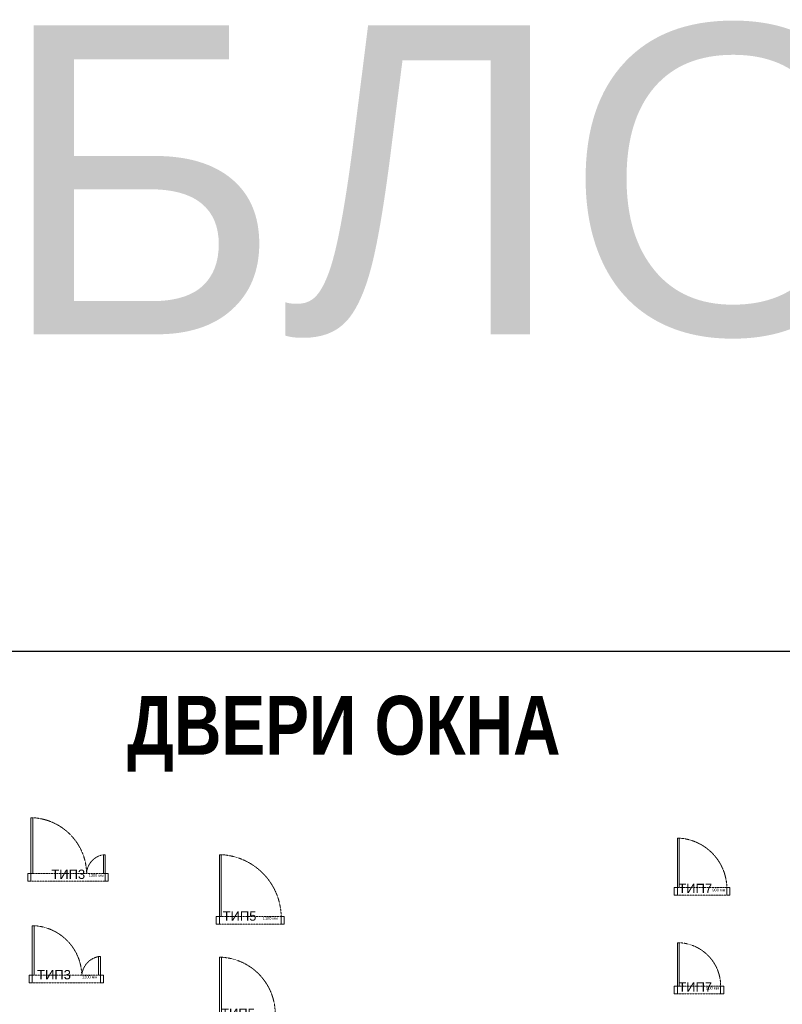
# Model space of a CAD drawing. Header units: millimetres. Extents: x -57449114 to 30620931, y -92609 to 84364.
# Tile 254 of 256: x -56975 to -44647, y 49157 to 65084. Entities that reach past the tile are written whole.
import ezdxf

# ---------------------------------------------------------------- set-up
doc = ezdxf.new("R2010")
doc.units = ezdxf.units.MM
doc.linetypes.add('( Hidden )', pattern=[0.375, 0.25, -0.125])
doc.layers.get('0').update_dxf_attribs({"lineweight": 0})
doc.layers.get('Defpoints').update_dxf_attribs({"color": 30})
doc.layers.add('15_АР_Потолки', color=7, linetype='Continuous', lineweight=9)
doc.layers.add('18_АР_Двери', color=250, linetype='Continuous', lineweight=0)
doc.layers.add('30_ДВЕРИ ТИП1', color=7, linetype='Continuous', true_color=0xf50a0a)
doc.styles.add('_ТЕКСТОВЫЙ', font='arial.ttf', dxfattribs={"width": 0.8})
doc.styles.get("Standard").update_dxf_attribs({"font": 'arial.ttf'})

# ---------------------------------------------------------------- blocks, each defined once
blk = doc.blocks.new('*U264')
at = {"layer": '15_АР_Потолки', "color": 7, "linetype": '( Hidden )', "lineweight": 5, "ltscale": 5}
blk.add_lwpolyline([(1300, 3.6948e-12), (0, 0), (0, -125), (1300, -124.9999999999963)], close=True, dxfattribs=at)
at = {"layer": '18_АР_Двери'}
for points in [[(50, 7.30437932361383e-12), (49.99999999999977, 900.0000000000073), (80, 900.0000000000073), (80, 7.30437932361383e-12), (50, 7.30437932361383e-12)], [(1220, 1.821831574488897e-11), (1220.000000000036, 300.0000000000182), (1249.999999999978, 300.0000000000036), (1250, 1.091393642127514e-11), (1220, 1.821831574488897e-11)], [(1.137e-13, 0), (50.00000000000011, 0), (50.00000000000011, -125), (1.137e-13, -125)], [(1250, 3.6948e-12), (1300, 3.6948e-12), (1300, -124.9999999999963), (1250, -124.9999999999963)]]:
    blk.add_lwpolyline(points, close=True, dxfattribs=at)
at = {"layer": '18_АР_Двери', "linetype": '( Hidden )', "lineweight": 0, "ltscale": 5}
for centre, radius, start, end in [((29.94208169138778, -18.88932103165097), 920.2518022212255, 1.17615024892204, 86.88180588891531), ((1267.468497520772, -14.2216477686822), 317.7868817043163, 98.59054126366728, 177.4350337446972)]:
    blk.add_arc(centre, radius, start, end, dxfattribs=at)
at = {"color": 12, "true_color": 0xdf0c0c, "flags": 4}
blk.add_attdef('Номер', (535.0110935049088, -67.84785112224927), '', height=150, dxfattribs=at)
at = {"layer": '18_АР_Двери', "insert": (982.2116744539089, -9.512932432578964), "char_height": 45, "attachment_point": 1}
blk.add_mtext_dynamic_manual_height_columns('{\\C7;1300 мм}', width=263.1890323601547, gutter_width=12.5, heights=[0], dxfattribs=at)
blk = doc.blocks.new('*U260')
at = {"layer": '15_АР_Потолки', "color": 7, "linetype": '( Hidden )', "lineweight": 5, "ltscale": 5}
blk.add_lwpolyline([(1200.000000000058, 0), (0, 0), (0, -125), (1200.000000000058, -125)], close=True, dxfattribs=at)
at = {"layer": '18_АР_Двери'}
for points in [[(50.00000000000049, 7.005951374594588e-12), (50.00000000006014, 800.0000000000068), (79.99999999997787, 800.0000000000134), (80.0000000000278, 6.821210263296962e-12), (50.00000000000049, 7.005951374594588e-12)], [(1120.000000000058, -6.792788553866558e-12), (1120.000000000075, 300.0000000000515), (1150.000000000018, 300.0000000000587), (1150.000000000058, 2.984279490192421e-13), (1120.000000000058, -6.792788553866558e-12)], [(1.137e-13, 0), (50.00000000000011, 0), (50.00000000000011, -125), (1.137e-13, -125)], [(1150.000000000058, 0), (1200.000000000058, 0), (1200.000000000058, -125), (1150.000000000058, -125)]]:
    blk.add_lwpolyline(points, close=True, dxfattribs=at)
at = {"layer": '18_АР_Двери', "linetype": '( Hidden )', "lineweight": 0, "ltscale": 5}
for centre, radius, start, end in [((31.78334922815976, -16.97102636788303), 818.3926339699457, 1.188229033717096, 86.62238978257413), ((1185.713533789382, -30.64218041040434), 337.109062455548, 101.2407841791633, 174.7847908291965)]:
    blk.add_arc(centre, radius, start, end, dxfattribs=at)
at = {"color": 12, "true_color": 0xdf0c0c, "flags": 4}
blk.add_attdef('Номер', (535.0110935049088, -67.84785112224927), '', height=150, dxfattribs=at)
at = {"layer": '18_АР_Двери', "insert": (853.873615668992, -7.870190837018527), "char_height": 45, "attachment_point": 1}
blk.add_mtext_dynamic_manual_height_columns('{\\C7;1200 мм}', width=263.1890323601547, gutter_width=12.5, heights=[0], dxfattribs=at)
blk = doc.blocks.new('*U261')
at = {"layer": '15_АР_Потолки', "color": 7, "linetype": '( Hidden )', "lineweight": 5, "ltscale": 5}
blk.add_lwpolyline([(1100, 0), (0, 0), (0, -125), (1100, -125)], close=True, dxfattribs=at)
at = {"layer": '18_АР_Двери'}
for points in [[(50.00000000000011, -1.4210854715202e-14), (49.99999999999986, 1000), (79.99999999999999, 1000), (80.00000000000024, -1.4210854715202e-14), (50.00000000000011, -1.4210854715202e-14)], [(1.137e-13, 0), (50.00000000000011, 0), (50.00000000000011, -125), (1.137e-13, -125)], [(1050, 7.105427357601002e-15), (1100, 0), (1100, -125), (1050, -125)]]:
    blk.add_lwpolyline(points, close=True, dxfattribs=at)
at = {"layer": '18_АР_Двери', "linetype": '( Hidden )', "lineweight": 0, "ltscale": 5}
blk.add_arc((28.03823563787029, -20.85291143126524), 1022.174491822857, 1.168945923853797, 87.08613983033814, dxfattribs=at)
at = {"color": 12, "true_color": 0xdf0c0c, "flags": 4}
blk.add_attdef('Номер', (535.0110935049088, -67.84785112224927), '', height=150, dxfattribs=at)
at = {"layer": '18_АР_Двери', "insert": (751.2967478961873, -7.870190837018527), "char_height": 45, "attachment_point": 1}
blk.add_mtext_dynamic_manual_height_columns('{\\C7;1100 мм}', width=263.1890323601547, gutter_width=12.5, heights=[0], dxfattribs=at)
blk = doc.blocks.new('*U262')
at = {"layer": '15_АР_Потолки', "color": 7, "linetype": '( Hidden )', "lineweight": 5, "ltscale": 5}
blk.add_lwpolyline([(999.9999999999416, 7.276000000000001e-12), (0, 7.276000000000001e-12), (0, -124.9999999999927), (999.9999999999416, -124.9999999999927)], close=True, dxfattribs=at)
at = {"layer": '18_АР_Двери'}
for points in [[(50.00000000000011, 7.30437932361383e-12), (49.99999999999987, 900.0000000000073), (79.99999999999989, 900.0000000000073), (80.00000000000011, 7.30437932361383e-12), (50.00000000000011, 7.30437932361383e-12)], [(1.137e-13, 0), (50.00000000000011, 0), (50.00000000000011, -125), (1.137e-13, -125)], [(949.9999999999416, 7.290210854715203e-12), (999.9999999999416, 7.276000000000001e-12), (999.9999999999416, -124.9999999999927), (949.9999999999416, -124.9999999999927)]]:
    blk.add_lwpolyline(points, close=True, dxfattribs=at)
at = {"layer": '18_АР_Двери', "linetype": '( Hidden )', "lineweight": 0, "ltscale": 5}
blk.add_arc((29.94208169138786, -18.88932103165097), 920.2518022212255, 1.176150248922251, 86.88180588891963, dxfattribs=at)
at = {"color": 12, "true_color": 0xdf0c0c, "flags": 4}
blk.add_attdef('Номер', (535.0110935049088, -67.84785112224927), '', height=150, dxfattribs=at)
at = {"layer": '18_АР_Двери', "insert": (699.1048680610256, -9.664311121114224), "char_height": 45, "attachment_point": 1}
blk.add_mtext_dynamic_manual_height_columns('{\\C7;1000 мм}', width=263.1890323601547, gutter_width=12.5, heights=[0], dxfattribs=at)
blk = doc.blocks.new('*U265')
at = {"layer": '15_АР_Потолки', "color": 7, "linetype": '( Hidden )', "lineweight": 5, "ltscale": 5}
blk.add_lwpolyline([(900.5000000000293, 0), (0, 0), (0, -125), (900.5000000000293, -125)], close=True, dxfattribs=at)
at = {"layer": '18_АР_Двери'}
for points in [[(50.00000000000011, 0), (50.00000000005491, 799.9999999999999), (79.9999999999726, 800.0000000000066), (80.0000000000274, 0), (50.00000000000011, 0)], [(1.137e-13, 0), (50.00000000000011, 0), (50.00000000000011, -125), (1.137e-13, -125)], [(850.4999999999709, -7.105427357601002e-15), (900.5, 0), (900.5000000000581, -125), (850.500000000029, -125)]]:
    blk.add_lwpolyline(points, close=True, dxfattribs=at)
at = {"layer": '18_АР_Двери', "linetype": '( Hidden )', "lineweight": 0, "ltscale": 5}
blk.add_arc((27.33911058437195, -21.76292536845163), 823.4485258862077, 1.514446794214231, 86.33333830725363, dxfattribs=at)
at = {"color": 12, "true_color": 0xdf0c0c, "flags": 4}
blk.add_attdef('Номер', (535.0110935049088, -67.84785112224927), '', height=150, dxfattribs=at)
at = {"layer": '18_АР_Двери', "insert": (616.066451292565, -15.76876063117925), "char_height": 45, "attachment_point": 1}
blk.add_mtext_dynamic_manual_height_columns('{\\C7;900 мм}', width=222.8909742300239, gutter_width=12.5, heights=[0], dxfattribs=at)
blk = doc.blocks.new('*U266')
at = {"layer": '15_АР_Потолки', "color": 7, "linetype": '( Hidden )', "lineweight": 5, "ltscale": 5}
blk.add_lwpolyline([(800, 4.95888e-11), (0, 0), (0, -125), (800, -124.9999999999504)], close=True, dxfattribs=at)
at = {"layer": '18_АР_Двери'}
for points in [[(50.00000000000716, 9.052314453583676e-11), (79.99999999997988, 8.708411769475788e-11), (80.0000000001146, 700.0000000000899), (50.0000000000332, 700.0000000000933)], [(1.137e-13, 0), (50.00000000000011, 0), (50.00000000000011, -125), (1.137e-13, -125)], [(749.9999999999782, -124.9999999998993), (800.0000000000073, -124.9999999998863), (799.999999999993, 1.064535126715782e-10), (750.0000000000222, 1.079030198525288e-10)]]:
    blk.add_lwpolyline(points, close=True, dxfattribs=at)
at = {"layer": '18_АР_Двери', "linetype": '( Hidden )', "lineweight": 0, "ltscale": 5}
blk.add_arc((47.89869587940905, -1.457385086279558), 702.1915385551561, 0.1189163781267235, 87.3797597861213, dxfattribs=at)
at = {"color": 12, "true_color": 0xdf0c0c, "flags": 4}
blk.add_attdef('Номер', (535.0110935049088, -67.84785112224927), '', height=150, dxfattribs=at)
at = {"layer": '18_АР_Двери', "insert": (517.1530401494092, -13.32698082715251), "char_height": 45, "attachment_point": 1}
blk.add_mtext_dynamic_manual_height_columns('{\\C7;800 мм}', width=222.8909742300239, gutter_width=12.5, heights=[0], dxfattribs=at)

msp = doc.modelspace()

# ---------------------------------------------------------------- linework, layer by layer
at = {"layer": 'Defpoints'}
msp.add_lwpolyline([(-60753.79088097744, 54868.4636649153), (-23314.1912021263, 54868.46366491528), (-23314.19120212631, 1870.274634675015), (-60753.79088097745, 1870.27463467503)], close=True, dxfattribs=at)

# ---------------------------------------------------------------- block references
at = {"layer": '30_ДВЕРИ ТИП1', "color": 0, "lineweight": 35}
ref = msp.add_blockref('*U264', (-56842.48117053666, 51275.48609570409, 3.532174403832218e-06), dxfattribs=at)
ref.add_attrib('Номер', 'ТИП3', (-56462.55556655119, 51185.78298465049, 3.534617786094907e-06), dxfattribs={"height": 150})
ref = msp.add_blockref('*U265', (-46393.10648605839, 51045.31998137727, 3.528850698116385e-06), dxfattribs=at)
ref.add_attrib('Номер', 'ТИП7', (-46327.76419854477, 50956.53385699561, 3.52740127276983e-06), dxfattribs={"height": 150})
ref = msp.add_blockref('*U261', (-53797.21927214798, 50577.43535866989, 3.496461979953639e-06), dxfattribs=at)
ref.add_attrib('Номер', 'ТИП5', (-53693.8439950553, 50509.58750754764, 3.496461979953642e-06), dxfattribs={"height": 150})
ref = msp.add_blockref('*U260', (-56821.04756545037, 49629.18526087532, 3.4355172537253e-06), dxfattribs=at)
ref.add_attrib('Номер', 'ТИП3', (-56692.66166495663, 49561.33740975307, 3.435517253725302e-06), dxfattribs={"height": 150})
ref = msp.add_blockref('*U266', (-46393.10648605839, 49453.29967079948, 3.418645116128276e-06), dxfattribs=at)
ref.add_attrib('Номер', 'ТИП7', (-46327.76419854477, 49364.51354641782, 3.417195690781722e-06), dxfattribs={"height": 150})
ref = msp.add_blockref('*U262', (-53793.87850079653, 49018.76787952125, 3.427873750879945e-06), dxfattribs=at)
ref.add_attrib('Номер', 'ТИП5', (-53717.46429886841, 48939.2978865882, 3.42706922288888e-06), dxfattribs={"height": 150})

# ---------------------------------------------------------------- texts
at = {"layer": 'Defpoints', "color": 1, "insert": (-57323.67147781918, 64994.97596498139), "char_height": 5000, "attachment_point": 1}
msp.add_mtext_dynamic_manual_height_columns('БЛОКИ ДЛЯ РАБОТЫ', width=98420.89017904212, gutter_width=12.5, heights=[0], dxfattribs=at)
at = {"layer": 'Defpoints', "lineweight": 35, "insert": (-55236.4246303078, 54145.36756198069), "char_height": 1200, "attachment_point": 1, "style": '_ТЕКСТОВЫЙ'}
msp.add_mtext_dynamic_manual_height_columns('{\\fArial|b1|i0|c204|p34;\\H0.79167x;\\C32;\\c2648525;ДВЕРИ ОКНА }', width=10014.1085693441, gutter_width=12.5, heights=[0], dxfattribs=at)

doc.saveas('drawing.dxf')
